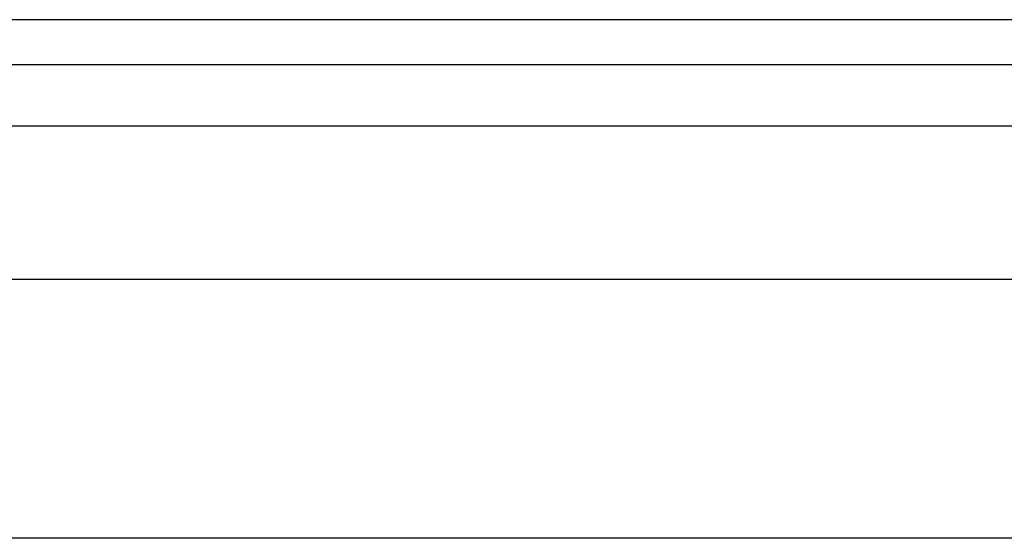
# Model space of a CAD drawing. Header units: inches. Extents: x 10 to 197, y 9 to 109.
# Tile 71 of 111: x 13.338 to 14.834, y 76.459 to 77.246. Entities that reach past the tile are written whole.
import ezdxf

# ---------------------------------------------------------------- set-up
doc = ezdxf.new("R2010")
doc.units = ezdxf.units.IN
doc.header["$MEASUREMENT"] = 0
doc.layers.add('Visible Edges(ANSI)', color=7, linetype='Continuous', lineweight=25)
doc.layers.add('Visible Tangent Edges(ANSI)', color=7, linetype='Continuous', lineweight=25)

msp = doc.modelspace()

# ---------------------------------------------------------------- linework, layer by layer
at = {"layer": 'Visible Edges(ANSI)'}
for p, q in [((34.1027, 77.246), (10.5067, 77.246)), ((10.5067, 77.178), (34.1027, 77.178)), ((12.8802, 76.8523), (33.3666, 76.8523)), ((33.3666, 76.4586), (12.8938, 76.4586))]:
    msp.add_line(p, q, dxfattribs=at)
at = {"layer": 'Visible Tangent Edges(ANSI)'}
msp.add_line((12.7541, 77.085), (34.1027, 77.085), dxfattribs=at)

doc.saveas('drawing.dxf')
